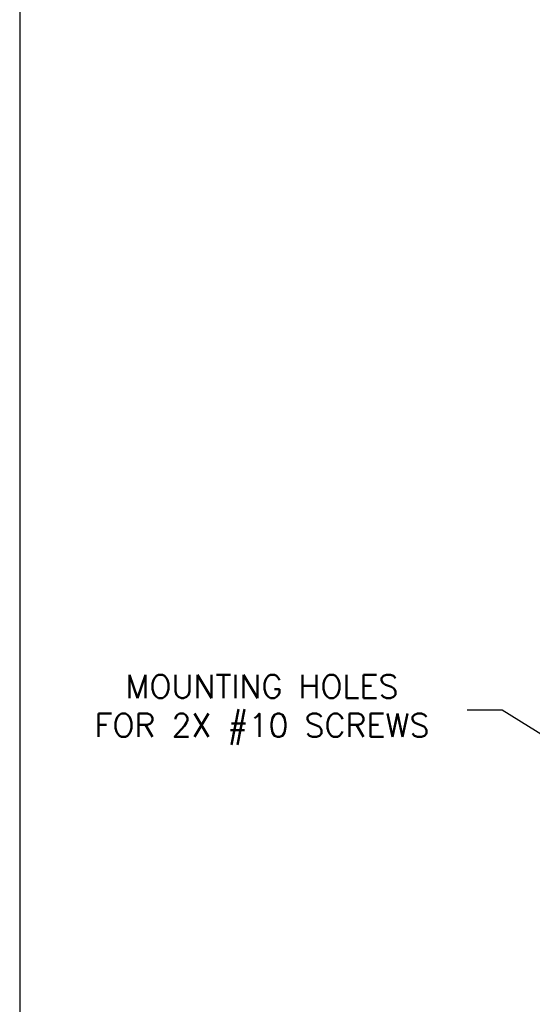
# Model space of a CAD drawing. Extents: x 860.4 to 878.3, y 114.8 to 126.1.
# Tile 2 of 9: x 860.4 to 862.6, y 117.1 to 121.3. Entities that reach past the tile are written whole.
import ezdxf

# ---------------------------------------------------------------- set-up
doc = ezdxf.new("R2010")
doc.units = 0
doc.header["$LTSCALE"] = 4
doc.header["$MEASUREMENT"] = 0
doc.layers.get('DEFPOINTS').update_dxf_attribs({"linetype": 'CONTINUOUS'})
doc.layers.add('dim', color=140, linetype='CONTINUOUS')
doc.layers.add('dim @ 1', color=140, linetype='CONTINUOUS')
doc.styles.get("Standard").update_dxf_attribs({"font": 'romans.shx'})
doc.dimstyles.get("Standard").update_dxf_attribs({"dimtxt": 0.15, "dimasz": 0.15, "dimexe": 0.0625, "dimexo": 0.0625, "dimgap": 0.0625, "dimtad": 0, "dimtih": 1, "dimtoh": 1, "dimzin": 0, "dimdsep": 46, "dimtxsty": 'Standard', "dimcen": 0, "dimadec": 0, "dimazin": 0, "dimtfac": 1, "dimtofl": 0, "dimtmove": 0, "dimatfit": 3, "dimfxl": 0, "dimtolj": 1, "dimtzin": 0, "dimarcsym": 0})

# ---------------------------------------------------------------- blocks, each defined once
blk = doc.blocks.new('*D24')
at = {"layer": 'DEFPOINTS', "color": 0}
for p in [(863.4673, 117.7335), (863.6567, 117.6158)]:
    blk.add_point(p, dxfattribs=at)
at = {"layer": 'dim', "color": 0, "lineweight": -2}
for p, q in [((862.327, 118.3486), (862.477, 118.3486)), ((862.477, 118.3486), (863.3398, 117.8126))]:
    blk.add_line(p, q, dxfattribs=at)
at = {"layer": 'dim', "color": 0}
blk.add_solid([(863.353, 117.8339), (863.3267, 117.7914), (863.4673, 117.7335)], dxfattribs=at)
at = {"layer": 'dim', "color": 0, "insert": (861.4478, 118.3486), "char_height": 0.15, "attachment_point": 5}
blk.add_mtext('\\A1;{\\H0.66667x;MOUNTING HOLES\\PFOR 2X #10 SCREWS}', dxfattribs=at)

msp = doc.modelspace()

# ---------------------------------------------------------------- linework, layer by layer
at = {"layer": 'DEFPOINTS'}
msp.add_line((860.4086, 126.0721), (860.4086, 114.7884), dxfattribs=at)

# ---------------------------------------------------------------- dimensions: what is measured, and where the dimension line sits
at = {"layer": 'dim @ 1'}
dim = msp.add_diameter_dim_2p(p1=(863.6567, 117.6158), p2=(863.4673, 117.7335), text='{\\H0.66667x;MOUNTING HOLES\\PFOR 2X #10 SCREWS}', dimstyle='Standard', override={"dimscale": 1, "dimpost": '\\X', "dimtix": 0, "dimtofl": 0, "dimtmove": 0, "dimatfit": 3}, dxfattribs=at)
dim.commit()
dim.dimension.update_dxf_attribs({"geometry": '*D24', "text_midpoint": (861.4478, 118.3486), "dimtype": 131})

doc.saveas('drawing.dxf')
